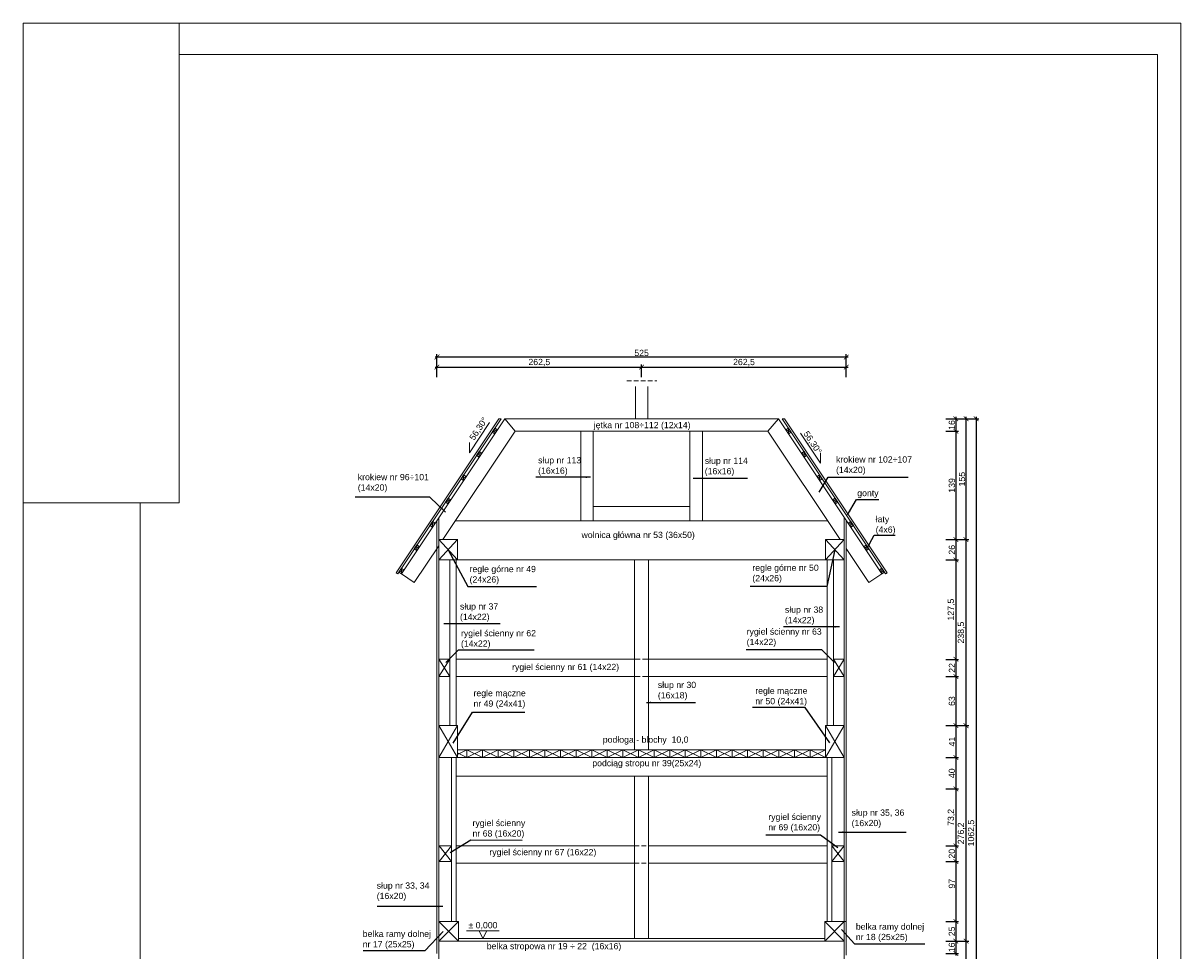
# Model space of a CAD drawing. Header units: millimetres. Extents: x -80660 to 263001, y 590205 to 619905.
# Tile 32 of 64: x 49878 to 64728, y 608011 to 619905. Entities that reach past the tile are written whole.
import ezdxf

# ---------------------------------------------------------------- set-up
doc = ezdxf.new("R2010")
doc.units = ezdxf.units.MM
doc.linetypes.add('DASHEDX2', pattern=[1.5, 1, -0.5])
doc.layers.add('l.c.9', color=3, linetype='Continuous', lineweight=9)
doc.layers.add('l.k.k. 5', color=4, linetype='DASHEDX2', lineweight=5)
doc.styles.add('styl1', font='arial.ttf')
doc.dimstyles.new('stefan', dxfattribs={"dimtxt": 80, "dimasz": 60, "dimexe": 35, "dimexo": 0, "dimgap": 10, "dimtad": 1, "dimdec": 1, "dimlfac": 0.1, "dimtxsty": 'styl1', "dimblk": 'ARCHTICK', "dimcen": 2.5, "dimdle": 25, "dimadec": 0, "dimazin": 0, "dimtfac": 1, "dimtdec": 1, "dimtmove": 0, "dimatfit": 3, "dimfxl": 1, "dimarcsym": 0})

# ---------------------------------------------------------------- blocks, each defined once
blk = doc.blocks.new('_ArchTick')
at = {"color": 0, "const_width": 0.15}
blk.add_lwpolyline([(-0.5, -0.5), (0.5, 0.5)], dxfattribs=at)
blk = doc.blocks.new('*D771')
at = {"layer": 'Defpoints', "color": 0}
for p in [(61712, 614833), (61712, 614673), (61842, 614673)]:
    blk.add_point(p, dxfattribs=at)
at = {"layer": 'l.c.9', "color": 0, "lineweight": -2}
for p, q in [((61712, 614833), (61877, 614833)), ((61842, 614858), (61842, 614648)), ((61712, 614673), (61877, 614673))]:
    blk.add_line(p, q, dxfattribs=at)
at = {"layer": 'l.c.9', "color": 0, "lineweight": -2, "xscale": 60, "yscale": 60, "zscale": 60}
for p, rotation in [((61842, 614833), 90), ((61842, 614673), 270)]:
    blk.add_blockref('_ArchTick', p, dxfattribs=dict(at, rotation=rotation))
at = {"layer": 'l.c.9', "color": 0, "insert": (61791, 614753), "char_height": 80, "attachment_point": 5, "rotation": 90, "style": 'styl1'}
blk.add_mtext('16', dxfattribs=at)
blk = doc.blocks.new('*D772')
at = {"layer": 'Defpoints', "color": 0}
for p in [(61712, 614673), (61712, 613283), (61842, 613283)]:
    blk.add_point(p, dxfattribs=at)
at = {"layer": 'l.c.9', "color": 0, "lineweight": -2}
for p, q in [((61712, 614673), (61877, 614673)), ((61842, 614698), (61842, 613258)), ((61712, 613283), (61877, 613283))]:
    blk.add_line(p, q, dxfattribs=at)
at = {"layer": 'l.c.9', "color": 0, "lineweight": -2, "xscale": 60, "yscale": 60, "zscale": 60}
for p, rotation in [((61842, 614673), 90), ((61842, 613283), 270)]:
    blk.add_blockref('_ArchTick', p, dxfattribs=dict(at, rotation=rotation))
at = {"layer": 'l.c.9', "color": 0, "insert": (61791, 613978), "char_height": 80, "attachment_point": 5, "rotation": 90, "style": 'styl1'}
blk.add_mtext('139', dxfattribs=at)
blk = doc.blocks.new('*D773')
at = {"layer": 'Defpoints', "color": 0}
for p in [(61712, 613283), (61712, 613023), (61842, 613023)]:
    blk.add_point(p, dxfattribs=at)
at = {"layer": 'l.c.9', "color": 0, "lineweight": -2}
for p, q in [((61842, 613308), (61842, 612998)), ((61712, 613283), (61877, 613283)), ((61712, 613023), (61877, 613023))]:
    blk.add_line(p, q, dxfattribs=at)
at = {"layer": 'l.c.9', "color": 0, "lineweight": -2, "xscale": 60, "yscale": 60, "zscale": 60}
for p, rotation in [((61842, 613283), 90), ((61842, 613023), 270)]:
    blk.add_blockref('_ArchTick', p, dxfattribs=dict(at, rotation=rotation))
at = {"layer": 'l.c.9', "color": 0, "insert": (61791, 613153), "char_height": 80, "attachment_point": 5, "rotation": 90, "style": 'styl1'}
blk.add_mtext('26', dxfattribs=at)
blk = doc.blocks.new('*D774')
at = {"layer": 'Defpoints', "color": 0}
for p in [(61712, 613023), (61712, 611748), (61842, 611748)]:
    blk.add_point(p, dxfattribs=at)
at = {"layer": 'l.c.9', "color": 0, "lineweight": -2}
for p, q in [((61712, 613023), (61877, 613023)), ((61842, 613048), (61842, 611723)), ((61712, 611748), (61877, 611748))]:
    blk.add_line(p, q, dxfattribs=at)
at = {"layer": 'l.c.9', "color": 0, "lineweight": -2, "xscale": 60, "yscale": 60, "zscale": 60}
for p, rotation in [((61842, 613023), 90), ((61842, 611748), 270)]:
    blk.add_blockref('_ArchTick', p, dxfattribs=dict(at, rotation=rotation))
at = {"layer": 'l.c.9', "color": 0, "insert": (61784, 612386), "char_height": 80, "attachment_point": 5, "rotation": 90, "style": 'styl1'}
blk.add_mtext('127,5', dxfattribs=at)
blk = doc.blocks.new('*D775')
at = {"layer": 'Defpoints', "color": 0}
for p in [(61712, 611748), (61712, 611528), (61842, 611528)]:
    blk.add_point(p, dxfattribs=at)
at = {"layer": 'l.c.9', "color": 0, "lineweight": -2}
for p, q in [((61712, 611748), (61877, 611748)), ((61842, 611773), (61842, 611503)), ((61712, 611528), (61877, 611528))]:
    blk.add_line(p, q, dxfattribs=at)
at = {"layer": 'l.c.9', "color": 0, "lineweight": -2, "xscale": 60, "yscale": 60, "zscale": 60}
for p, rotation in [((61842, 611748), 90), ((61842, 611528), 270)]:
    blk.add_blockref('_ArchTick', p, dxfattribs=dict(at, rotation=rotation))
at = {"layer": 'l.c.9', "color": 0, "insert": (61792, 611638), "char_height": 80, "attachment_point": 5, "rotation": 90, "style": 'styl1'}
blk.add_mtext('22', dxfattribs=at)
blk = doc.blocks.new('*D776')
at = {"layer": 'Defpoints', "color": 0}
for p in [(61712, 611528), (61712, 610898), (61842, 610898)]:
    blk.add_point(p, dxfattribs=at)
at = {"layer": 'l.c.9', "color": 0, "lineweight": -2}
for p, q in [((61712, 611528), (61877, 611528)), ((61842, 611553), (61842, 610873)), ((61712, 610898), (61877, 610898))]:
    blk.add_line(p, q, dxfattribs=at)
at = {"layer": 'l.c.9', "color": 0, "lineweight": -2, "xscale": 60, "yscale": 60, "zscale": 60}
for p, rotation in [((61842, 611528), 90), ((61842, 610898), 270)]:
    blk.add_blockref('_ArchTick', p, dxfattribs=dict(at, rotation=rotation))
at = {"layer": 'l.c.9', "color": 0, "insert": (61791, 611213), "char_height": 80, "attachment_point": 5, "rotation": 90, "style": 'styl1'}
blk.add_mtext('63', dxfattribs=at)
blk = doc.blocks.new('*D777')
at = {"layer": 'Defpoints', "color": 0}
for p in [(61712, 610898), (61712, 610488), (61842, 610488)]:
    blk.add_point(p, dxfattribs=at)
at = {"layer": 'l.c.9', "color": 0, "lineweight": -2}
for p, q in [((61712, 610898), (61877, 610898)), ((61842, 610923), (61842, 610463)), ((61712, 610488), (61877, 610488))]:
    blk.add_line(p, q, dxfattribs=at)
at = {"layer": 'l.c.9', "color": 0, "lineweight": -2, "xscale": 60, "yscale": 60, "zscale": 60}
for p, rotation in [((61842, 610898), 90), ((61842, 610488), 270)]:
    blk.add_blockref('_ArchTick', p, dxfattribs=dict(at, rotation=rotation))
at = {"layer": 'l.c.9', "color": 0, "insert": (61792, 610693), "char_height": 80, "attachment_point": 5, "rotation": 90, "style": 'styl1'}
blk.add_mtext('41', dxfattribs=at)
blk = doc.blocks.new('*D778')
at = {"layer": 'Defpoints', "color": 0}
for p in [(61712, 610488), (61712, 610088), (61842, 610088)]:
    blk.add_point(p, dxfattribs=at)
at = {"layer": 'l.c.9', "color": 0, "lineweight": -2}
for p, q in [((61712, 610488), (61877, 610488)), ((61842, 610513), (61842, 610063)), ((61712, 610088), (61877, 610088))]:
    blk.add_line(p, q, dxfattribs=at)
at = {"layer": 'l.c.9', "color": 0, "lineweight": -2, "xscale": 60, "yscale": 60, "zscale": 60}
for p, rotation in [((61842, 610488), 90), ((61842, 610088), 270)]:
    blk.add_blockref('_ArchTick', p, dxfattribs=dict(at, rotation=rotation))
at = {"layer": 'l.c.9', "color": 0, "insert": (61791, 610288), "char_height": 80, "attachment_point": 5, "rotation": 90, "style": 'styl1'}
blk.add_mtext('40', dxfattribs=at)
blk = doc.blocks.new('*D779')
at = {"layer": 'Defpoints', "color": 0}
for p in [(61712, 610088), (61712, 609356), (61842, 609356)]:
    blk.add_point(p, dxfattribs=at)
at = {"layer": 'l.c.9', "color": 0, "lineweight": -2}
for p, q in [((61712, 610088), (61877, 610088)), ((61842, 610113), (61842, 609331)), ((61712, 609356), (61877, 609356))]:
    blk.add_line(p, q, dxfattribs=at)
at = {"layer": 'l.c.9', "color": 0, "lineweight": -2, "xscale": 60, "yscale": 60, "zscale": 60}
for p, rotation in [((61842, 610088), 90), ((61842, 609356), 270)]:
    blk.add_blockref('_ArchTick', p, dxfattribs=dict(at, rotation=rotation))
at = {"layer": 'l.c.9', "color": 0, "insert": (61784, 609722), "char_height": 80, "attachment_point": 5, "rotation": 90, "style": 'styl1'}
blk.add_mtext('73,2', dxfattribs=at)
blk = doc.blocks.new('*D780')
at = {"layer": 'Defpoints', "color": 0}
for p in [(61712, 609356), (61712, 609156), (61842, 609156)]:
    blk.add_point(p, dxfattribs=at)
at = {"layer": 'l.c.9', "color": 0, "lineweight": -2}
for p, q in [((61712, 609356), (61877, 609356)), ((61842, 609381), (61842, 609131)), ((61712, 609156), (61877, 609156))]:
    blk.add_line(p, q, dxfattribs=at)
at = {"layer": 'l.c.9', "color": 0, "lineweight": -2, "xscale": 60, "yscale": 60, "zscale": 60}
for p, rotation in [((61842, 609356), 90), ((61842, 609156), 270)]:
    blk.add_blockref('_ArchTick', p, dxfattribs=dict(at, rotation=rotation))
at = {"layer": 'l.c.9', "color": 0, "insert": (61791, 609256), "char_height": 80, "attachment_point": 5, "rotation": 90, "style": 'styl1'}
blk.add_mtext('20', dxfattribs=at)
blk = doc.blocks.new('*D781')
at = {"layer": 'Defpoints', "color": 0}
for p in [(61712, 609356), (61712, 608386), (61842, 608386)]:
    blk.add_point(p, dxfattribs=at)
at = {"layer": 'l.c.9', "color": 0, "lineweight": -2}
for p, q in [((61712, 609356), (61877, 609356)), ((61842, 609381), (61842, 608361)), ((61712, 608386), (61877, 608386))]:
    blk.add_line(p, q, dxfattribs=at)
at = {"layer": 'l.c.9', "color": 0, "lineweight": -2, "xscale": 60, "yscale": 60, "zscale": 60}
for p, rotation in [((61842, 609356), 90), ((61842, 608386), 270)]:
    blk.add_blockref('_ArchTick', p, dxfattribs=dict(at, rotation=rotation))
at = {"layer": 'l.c.9', "color": 0, "insert": (61791, 608871), "char_height": 80, "attachment_point": 5, "rotation": 90, "style": 'styl1'}
blk.add_mtext('97', dxfattribs=at)
blk = doc.blocks.new('*D782')
at = {"layer": 'Defpoints', "color": 0}
for p in [(61712, 608386), (61712, 608136), (61842, 608136)]:
    blk.add_point(p, dxfattribs=at)
at = {"layer": 'l.c.9', "color": 0, "lineweight": -2}
for p, q in [((61842, 608411), (61842, 608111)), ((61712, 608386), (61877, 608386)), ((61712, 608136), (61877, 608136))]:
    blk.add_line(p, q, dxfattribs=at)
at = {"layer": 'l.c.9', "color": 0, "lineweight": -2, "xscale": 60, "yscale": 60, "zscale": 60}
for p, rotation in [((61842, 608386), 90), ((61842, 608136), 270)]:
    blk.add_blockref('_ArchTick', p, dxfattribs=dict(at, rotation=rotation))
at = {"layer": 'l.c.9', "color": 0, "insert": (61791, 608261), "char_height": 80, "attachment_point": 5, "rotation": 90, "style": 'styl1'}
blk.add_mtext('25', dxfattribs=at)
blk = doc.blocks.new('*D783')
at = {"layer": 'Defpoints', "color": 0}
for p in [(61712, 608136), (61712, 607976), (61842, 607976)]:
    blk.add_point(p, dxfattribs=at)
at = {"layer": 'l.c.9', "color": 0, "lineweight": -2}
for p, q in [((61712, 608136), (61877, 608136)), ((61842, 608161), (61842, 607951)), ((61712, 607976), (61877, 607976))]:
    blk.add_line(p, q, dxfattribs=at)
at = {"layer": 'l.c.9', "color": 0, "lineweight": -2, "xscale": 60, "yscale": 60, "zscale": 60}
for p, rotation in [((61842, 608136), 90), ((61842, 607976), 270)]:
    blk.add_blockref('_ArchTick', p, dxfattribs=dict(at, rotation=rotation))
at = {"layer": 'l.c.9', "color": 0, "insert": (61791, 608056), "char_height": 80, "attachment_point": 5, "rotation": 90, "style": 'styl1'}
blk.add_mtext('16', dxfattribs=at)
blk = doc.blocks.new('*D793')
at = {"layer": 'Defpoints', "color": 0}
for p in [(61842, 608136), (61972, 608136), (61842, 604208)]:
    blk.add_point(p, dxfattribs=at)
at = {"layer": 'l.c.9', "color": 0, "lineweight": -2}
for p, q in [((61842, 608136), (62007, 608136)), ((61972, 604183), (61972, 608161)), ((61842, 604208), (62007, 604208))]:
    blk.add_line(p, q, dxfattribs=at)
at = {"layer": 'l.c.9', "color": 0, "lineweight": -2, "xscale": 60, "yscale": 60, "zscale": 60}
for p, rotation in [((61972, 608136), 90), ((61972, 604208), 270)]:
    blk.add_blockref('_ArchTick', p, dxfattribs=dict(at, rotation=rotation))
at = {"layer": 'l.c.9', "color": 0, "insert": (61914, 606172), "char_height": 80, "attachment_point": 5, "rotation": 90, "style": 'styl1'}
blk.add_mtext('392,8', dxfattribs=at)
blk = doc.blocks.new('*D794')
at = {"layer": 'Defpoints', "color": 0}
for p in [(61842, 610898), (61972, 610898), (61842, 608136)]:
    blk.add_point(p, dxfattribs=at)
at = {"layer": 'l.c.9', "color": 0, "lineweight": -2}
for p, q in [((61842, 610898), (62007, 610898)), ((61972, 608111), (61972, 610923)), ((61842, 608136), (62007, 608136))]:
    blk.add_line(p, q, dxfattribs=at)
at = {"layer": 'l.c.9', "color": 0, "lineweight": -2, "xscale": 60, "yscale": 60, "zscale": 60}
for p, rotation in [((61972, 610898), 90), ((61972, 608136), 270)]:
    blk.add_blockref('_ArchTick', p, dxfattribs=dict(at, rotation=rotation))
at = {"layer": 'l.c.9', "color": 0, "insert": (61914, 609517), "char_height": 80, "attachment_point": 5, "rotation": 90, "style": 'styl1'}
blk.add_mtext('276,2', dxfattribs=at)
blk = doc.blocks.new('*D795')
at = {"layer": 'Defpoints', "color": 0}
for p in [(61842, 613283), (61972, 613283), (61842, 610898)]:
    blk.add_point(p, dxfattribs=at)
at = {"layer": 'l.c.9', "color": 0, "lineweight": -2}
for p, q in [((61972, 610873), (61972, 613308)), ((61842, 613283), (62007, 613283)), ((61842, 610898), (62007, 610898))]:
    blk.add_line(p, q, dxfattribs=at)
at = {"layer": 'l.c.9', "color": 0, "lineweight": -2, "xscale": 60, "yscale": 60, "zscale": 60}
for p, rotation in [((61972, 613283), 90), ((61972, 610898), 270)]:
    blk.add_blockref('_ArchTick', p, dxfattribs=dict(at, rotation=rotation))
at = {"layer": 'l.c.9', "color": 0, "insert": (61914, 612091), "char_height": 80, "attachment_point": 5, "rotation": 90, "style": 'styl1'}
blk.add_mtext('238,5', dxfattribs=at)
blk = doc.blocks.new('*D796')
at = {"layer": 'Defpoints', "color": 0}
for p in [(61842, 614833), (61972, 614833), (61842, 613283)]:
    blk.add_point(p, dxfattribs=at)
at = {"layer": 'l.c.9', "color": 0, "lineweight": -2}
for p, q in [((61842, 614833), (62007, 614833)), ((61972, 613258), (61972, 614858)), ((61842, 613283), (62007, 613283))]:
    blk.add_line(p, q, dxfattribs=at)
at = {"layer": 'l.c.9', "color": 0, "lineweight": -2, "xscale": 60, "yscale": 60, "zscale": 60}
for p, rotation in [((61972, 614833), 90), ((61972, 613283), 270)]:
    blk.add_blockref('_ArchTick', p, dxfattribs=dict(at, rotation=rotation))
at = {"layer": 'l.c.9', "color": 0, "insert": (61921, 614058), "char_height": 80, "attachment_point": 5, "rotation": 90, "style": 'styl1'}
blk.add_mtext('155', dxfattribs=at)
blk = doc.blocks.new('*D797')
at = {"layer": 'Defpoints', "color": 0}
for p in [(61972, 614833), (61972, 604208), (62102, 604208)]:
    blk.add_point(p, dxfattribs=at)
at = {"layer": 'l.c.9', "color": 0, "lineweight": -2}
for p, q in [((61972, 614833), (62137, 614833)), ((62102, 614858), (62102, 604183)), ((61972, 604208), (62137, 604208))]:
    blk.add_line(p, q, dxfattribs=at)
at = {"layer": 'l.c.9', "color": 0, "lineweight": -2, "xscale": 60, "yscale": 60, "zscale": 60}
for p, rotation in [((62102, 614833), 90), ((62102, 604208), 270)]:
    blk.add_blockref('_ArchTick', p, dxfattribs=dict(at, rotation=rotation))
at = {"layer": 'l.c.9', "color": 0, "insert": (62044, 609521), "char_height": 80, "attachment_point": 5, "rotation": 90, "style": 'styl1'}
blk.add_mtext('1062,5', dxfattribs=at)
blk = doc.blocks.new('*D800')
at = {"layer": 'Defpoints', "color": 0}
for p in [(57811, 615495), (55186, 615365), (57811, 615365)]:
    blk.add_point(p, dxfattribs=at)
at = {"layer": 'l.c.9', "color": 0, "lineweight": -2}
for p, q in [((55161, 615495), (57836, 615495)), ((55186, 615365), (55186, 615530)), ((57811, 615365), (57811, 615530))]:
    blk.add_line(p, q, dxfattribs=at)
at = {"layer": 'l.c.9', "color": 0, "lineweight": -2, "xscale": 60, "yscale": 60, "zscale": 60, "rotation": 180}
blk.add_blockref('_ArchTick', (55186, 615495), dxfattribs=at)
at = {"layer": 'l.c.9', "color": 0, "lineweight": -2, "xscale": 60, "yscale": 60, "zscale": 60}
blk.add_blockref('_ArchTick', (57811, 615495), dxfattribs=at)
at = {"layer": 'l.c.9', "color": 0, "insert": (56499, 615553), "char_height": 80, "attachment_point": 5, "style": 'styl1'}
blk.add_mtext('262,5', dxfattribs=at)
blk = doc.blocks.new('*D799')
at = {"layer": 'Defpoints', "color": 0}
for p in [(60436, 615625), (55186, 615495), (60436, 615495)]:
    blk.add_point(p, dxfattribs=at)
at = {"layer": 'l.c.9', "color": 0, "lineweight": -2}
for p, q in [((55161, 615625), (60461, 615625)), ((55186, 615495), (55186, 615660)), ((60436, 615495), (60436, 615660))]:
    blk.add_line(p, q, dxfattribs=at)
at = {"layer": 'l.c.9', "color": 0, "lineweight": -2, "xscale": 60, "yscale": 60, "zscale": 60, "rotation": 180}
blk.add_blockref('_ArchTick', (55186, 615625), dxfattribs=at)
at = {"layer": 'l.c.9', "color": 0, "lineweight": -2, "xscale": 60, "yscale": 60, "zscale": 60}
blk.add_blockref('_ArchTick', (60436, 615625), dxfattribs=at)
at = {"layer": 'l.c.9', "color": 0, "insert": (57811, 615676), "char_height": 80, "attachment_point": 5, "style": 'styl1'}
blk.add_mtext('525', dxfattribs=at)
blk = doc.blocks.new('*D798')
at = {"layer": 'Defpoints', "color": 0}
for p in [(60436, 615495), (57811, 615365), (60436, 615365)]:
    blk.add_point(p, dxfattribs=at)
at = {"layer": 'l.c.9', "color": 0, "lineweight": -2}
for p, q in [((57786, 615495), (60461, 615495)), ((57811, 615365), (57811, 615530)), ((60436, 615365), (60436, 615530))]:
    blk.add_line(p, q, dxfattribs=at)
at = {"layer": 'l.c.9', "color": 0, "lineweight": -2, "xscale": 60, "yscale": 60, "zscale": 60, "rotation": 180}
blk.add_blockref('_ArchTick', (57811, 615495), dxfattribs=at)
at = {"layer": 'l.c.9', "color": 0, "lineweight": -2, "xscale": 60, "yscale": 60, "zscale": 60}
blk.add_blockref('_ArchTick', (60436, 615495), dxfattribs=at)
at = {"layer": 'l.c.9', "color": 0, "insert": (59124, 615553), "char_height": 80, "attachment_point": 5, "style": 'styl1'}
blk.add_mtext('262,5', dxfattribs=at)

msp = doc.modelspace()

# ---------------------------------------------------------------- linework, layer by layer
at = {"layer": 'l.c.9', "color": 0}
for p, q in [((49877.87, 619904.52), (49877.87, 598904.52)), ((64727.87, 619904.52), (49877.87, 619904.52)), ((51877.87, 619904.52), (51877.87, 613754.52)), ((64727.87, 619904.52), (64727.87, 598904.52)), ((64427.87, 619504.52), (51877.87, 619504.52)), ((64427.87, 619504.52), (64427.87, 599204.52)), ((57731.09, 614833.35), (57731.09, 615247.04)), ((57891.09, 614833.35), (57891.09, 615247.04)), ((54661.09, 612858.35), (55978.26, 614833.35)), ((54681.89, 612844.47), (56008.31, 614833.35)), ((54729.04, 612843.08), (56056.38, 614833.35)), ((56008.31, 614833.35), (55978.26, 614833.35)), ((56056.38, 614833.35), (59565.8, 614833.35)), ((59565.8, 614833.35), (56056.38, 614833.35)), ((56056.38, 614833.35), (56190.08, 614673.35)), ((59432.11, 614673.35), (59565.8, 614833.35)), ((60893.15, 612843.08), (59565.8, 614833.35)), ((60940.3, 612844.47), (59613.88, 614833.35)), ((59613.88, 614833.35), (59643.93, 614833.35)), ((60961.09, 612858.35), (59643.93, 614833.35)), ((55263.06, 613283.35), (56190.08, 614673.35)), ((55602.97, 614396.79), (55860.62, 614783.12)), ((55894.23, 614662.29), (55927.52, 614712.21)), ((55960.8, 614690.02), (55894.23, 614662.29)), ((55894.23, 614662.29), (55927.51, 614640.1)), ((55927.51, 614640.1), (55927.52, 614712.21)), ((55927.52, 614712.21), (55960.8, 614690.02)), ((56190.08, 614673.35), (59432.11, 614673.35)), ((57031.09, 613533.35), (57031.09, 614673.35)), ((57191.09, 613533.35), (57191.09, 614673.35)), ((58431.09, 613533.35), (58431.09, 614673.35)), ((58591.09, 613533.35), (58591.09, 614673.35)), ((60359.13, 613283.35), (59432.11, 614673.35)), ((59694.67, 614712.21), (59661.39, 614690.02)), ((59727.96, 614662.29), (59661.39, 614690.02)), ((59694.67, 614712.21), (59694.68, 614640.1)), ((59727.96, 614662.29), (59694.67, 614712.21)), ((59727.96, 614662.29), (59694.68, 614640.1)), ((60107.34, 614262.76), (59849.69, 614649.09)), ((55602.97, 614529.01), (55602.97, 614396.79)), ((55694.48, 614362.79), (55727.77, 614412.71)), ((55761.05, 614390.51), (55694.48, 614362.79)), ((55694.48, 614362.79), (55727.76, 614340.6)), ((55727.76, 614340.6), (55727.77, 614412.71)), ((55727.77, 614412.71), (55761.05, 614390.51)), ((59894.41, 614412.71), (59861.14, 614390.51)), ((59927.7, 614362.79), (59861.14, 614390.51)), ((59894.41, 614412.71), (59894.43, 614340.6)), ((59927.7, 614362.79), (59894.41, 614412.71)), ((59927.7, 614362.79), (59894.43, 614340.6)), ((60107.34, 614394.99), (60107.34, 614262.76)), ((55494.74, 614063.29), (55528.03, 614113.2)), ((55561.31, 614091.01), (55494.74, 614063.29)), ((55494.74, 614063.29), (55528.02, 614041.09)), ((55528.02, 614041.09), (55528.03, 614113.2)), ((55528.03, 614113.2), (55561.31, 614091.01)), ((60094.16, 614113.2), (60060.88, 614091.01)), ((60127.45, 614063.29), (60060.88, 614091.01)), ((60094.16, 614113.2), (60094.17, 614041.09)), ((60127.45, 614063.29), (60094.16, 614113.2)), ((60127.45, 614063.29), (60094.17, 614041.09)), ((49877.87, 613754.52), (51877.87, 613754.52)), ((51377.87, 613754.52), (51377.87, 598904.52)), ((55295, 613763.78), (55328.29, 613813.7)), ((55361.56, 613791.51), (55295, 613763.78)), ((55295, 613763.78), (55328.27, 613741.59)), ((55328.27, 613741.59), (55328.29, 613813.7)), ((55328.29, 613813.7), (55361.56, 613791.51)), ((60293.9, 613813.7), (60260.62, 613791.51)), ((60327.19, 613763.78), (60260.62, 613791.51)), ((60293.9, 613813.7), (60293.91, 613741.59)), ((60327.19, 613763.78), (60293.9, 613813.7)), ((60327.19, 613763.78), (60293.91, 613741.59)), ((57191.09, 613708.35), (58431.09, 613708.35)), ((55095.25, 613464.28), (55128.54, 613514.2)), ((55161.82, 613492), (55095.25, 613464.28)), ((55095.25, 613464.28), (55128.53, 613442.09)), ((55128.53, 613442.09), (55128.54, 613514.2)), ((55128.54, 613514.2), (55161.82, 613492)), ((55186.09, 607976.35), (55186.09, 613528.4)), ((55211.09, 613205.42), (55211.09, 613565.89)), ((55423.12, 613523.35), (60199.07, 613523.35)), ((60411.09, 607376.35), (60411.09, 613565.89)), ((60436.09, 613528.4), (60436.09, 610687.76)), ((60493.65, 613514.2), (60460.37, 613492)), ((60526.94, 613464.28), (60460.37, 613492)), ((60493.65, 613514.2), (60493.66, 613442.09)), ((60526.94, 613464.28), (60493.65, 613514.2)), ((60526.94, 613464.28), (60493.66, 613442.09)), ((54895.43, 612732.11), (55211.09, 613205.42)), ((54895.51, 613164.78), (54928.8, 613214.69)), ((54962.08, 613192.5), (54895.51, 613164.78)), ((54895.51, 613164.78), (54928.79, 613142.58)), ((54928.79, 613142.58), (54928.8, 613214.69)), ((54928.8, 613214.69), (54962.08, 613192.5)), ((54928.8, 613214.69), (54962.08, 613192.5)), ((55451.09, 613283.35), (55211.09, 613023.35)), ((55211.09, 613283.35), (55451.09, 613023.35)), ((55211.09, 607376.35), (55211.09, 613283.35)), ((55211.09, 613283.35), (55451.83, 613283.35)), ((55451.09, 613023.35), (55451.09, 613283.35)), ((60411.09, 613283.35), (60170.35, 613283.35)), ((60411.09, 613283.35), (60171.09, 613023.35)), ((60171.09, 613283.35), (60411.09, 613023.35)), ((60171.09, 613023.35), (60171.09, 613283.35)), ((60726.76, 612732.11), (60436.09, 613167.94)), ((60693.39, 613214.69), (60660.11, 613192.5)), ((60693.39, 613214.69), (60660.11, 613192.5)), ((60726.68, 613164.78), (60660.11, 613192.5)), ((60726.68, 613164.78), (60693.39, 613214.69)), ((60693.39, 613214.69), (60693.4, 613142.58)), ((60726.68, 613164.78), (60693.4, 613142.58)), ((55211.09, 613023.35), (55451.09, 613023.35)), ((55351.09, 613023.35), (55351.09, 610898.35)), ((55431.03, 610898.35), (55431.03, 613023.35)), ((55451.09, 613023.35), (60171.09, 613023.35)), ((57721.09, 610588.35), (57721.09, 613023.35)), ((57901.09, 610588.35), (57901.09, 613023.35)), ((60411.09, 613023.35), (60171.09, 613023.35)), ((60191.16, 610898.35), (60191.16, 613023.35)), ((60271.09, 610898.35), (60271.09, 613023.35)), ((60436.09, 607957.25), (60436.09, 613106.23)), ((54695.76, 612865.27), (54729.05, 612915.19)), ((54762.33, 612893), (54695.76, 612865.27)), ((54695.76, 612865.27), (54729.04, 612843.08)), ((54729.04, 612843.08), (54729.05, 612915.19)), ((54729.05, 612915.19), (54762.33, 612893)), ((60893.13, 612915.19), (60859.86, 612893)), ((60926.42, 612865.27), (60859.86, 612893)), ((60893.13, 612915.19), (60893.15, 612843.08)), ((60926.42, 612865.27), (60893.13, 612915.19)), ((60926.42, 612865.27), (60893.15, 612843.08)), ((54661.09, 612858.35), (54681.89, 612844.47)), ((54729.04, 612843.08), (54895.43, 612732.11)), ((60893.15, 612843.08), (60726.76, 612732.11)), ((60961.09, 612858.35), (60940.3, 612844.47)), ((55351.09, 611748.35), (55211.09, 611528.35)), ((55211.09, 611748.35), (55351.09, 611528.35)), ((55351.09, 611748.35), (55211.09, 611748.35)), ((55431.03, 611748.35), (57733.59, 611748.35)), ((57888.59, 611748.35), (60191.16, 611748.35)), ((60411.09, 611748.35), (60271.09, 611528.35)), ((60271.09, 611748.35), (60411.09, 611528.35)), ((60271.09, 611748.35), (60411.09, 611748.35)), ((55351.09, 611528.35), (55211.09, 611528.35)), ((55431.03, 611528.35), (57733.59, 611528.35)), ((57888.59, 611528.35), (60191.16, 611528.35)), ((60271.09, 611528.35), (60411.09, 611528.35)), ((55211.09, 610825.35), (55211.09, 611235.35)), ((55211.09, 610898.35), (55451.09, 610898.35)), ((55451.09, 610898.35), (55211.09, 610488.35)), ((55211.09, 610898.35), (55451.09, 610488.35)), ((55451.09, 610488.35), (55451.09, 610898.35)), ((60171.09, 610898.35), (60411.09, 610488.35)), ((60171.09, 610898.35), (60411.09, 610898.35)), ((60411.09, 610898.35), (60171.09, 610488.35)), ((60171.09, 610488.35), (60171.09, 610898.35)), ((60411.09, 610488.35), (60411.09, 610898.35)), ((55211.09, 610488.35), (55451.09, 610488.35)), ((55371.09, 608386.35), (55371.09, 610488.35)), ((55431.03, 608386.35), (55431.03, 610488.35)), ((55451.09, 610588.35), (60171.09, 610588.35)), ((55451.09, 610528.35), (55571.09, 610588.35)), ((55451.09, 610548.35), (55571.09, 610488.35)), ((55451.09, 610488.35), (60171.09, 610488.35)), ((55451.09, 610488.35), (60251.09, 610488.35)), ((55514.2, 610488.35), (58743.55, 610488.35)), ((55571.09, 610588.35), (55771.09, 610488.35)), ((55571.09, 610488.35), (55771.09, 610588.35)), ((55571.09, 610488.35), (55571.09, 610588.35)), ((55771.09, 610488.35), (55971.09, 610588.35)), ((55771.09, 610588.35), (55971.09, 610488.35)), ((55771.09, 610488.35), (55771.09, 610588.35)), ((55971.09, 610588.35), (56171.09, 610488.35)), ((55971.09, 610488.35), (56171.09, 610588.35)), ((55971.09, 610488.35), (55971.09, 610588.35)), ((56171.09, 610588.35), (56371.09, 610488.35)), ((56171.09, 610488.35), (56371.09, 610588.35)), ((56171.09, 610488.35), (56171.09, 610588.35)), ((56371.09, 610488.35), (56571.09, 610588.35)), ((56371.09, 610588.35), (56571.09, 610488.35)), ((56371.09, 610488.35), (56371.09, 610588.35)), ((56571.09, 610588.35), (56771.09, 610488.35)), ((56571.09, 610488.35), (56771.09, 610588.35)), ((56571.09, 610488.35), (56571.09, 610588.35)), ((56771.09, 610488.35), (56971.09, 610588.35)), ((56771.09, 610588.35), (56971.09, 610488.35)), ((56771.09, 610488.35), (56771.09, 610588.35)), ((56971.09, 610488.35), (57171.09, 610588.35)), ((56971.09, 610588.35), (57171.09, 610488.35)), ((56971.09, 610488.35), (56971.09, 610588.35)), ((57171.09, 610488.35), (57171.09, 610588.35)), ((57171.09, 610588.35), (57371.09, 610488.35)), ((57171.09, 610488.35), (57371.09, 610588.35)), ((57371.09, 610488.35), (57371.09, 610588.35)), ((57371.09, 610488.35), (57571.09, 610588.35)), ((57371.09, 610588.35), (57571.09, 610488.35)), ((57571.09, 610488.35), (57571.09, 610588.35)), ((57571.09, 610588.35), (57771.09, 610488.35)), ((57571.09, 610488.35), (57771.09, 610588.35)), ((57771.09, 610488.35), (57971.09, 610588.35)), ((57771.09, 610588.35), (57971.09, 610488.35)), ((57771.09, 610488.35), (57771.09, 610588.35)), ((57971.09, 610488.35), (57971.09, 610588.35)), ((57971.09, 610588.35), (58171.09, 610488.35)), ((57971.09, 610488.35), (58171.09, 610588.35)), ((58171.09, 610488.35), (58171.09, 610588.35)), ((58171.09, 610488.35), (58371.09, 610588.35)), ((58171.09, 610588.35), (58371.09, 610488.35)), ((58371.09, 610488.35), (58371.09, 610588.35)), ((58371.09, 610588.35), (58571.09, 610488.35)), ((58371.09, 610488.35), (58571.09, 610588.35)), ((58571.09, 610588.35), (58771.09, 610488.35)), ((58571.09, 610488.35), (58771.09, 610588.35)), ((58571.09, 610488.35), (58571.09, 610588.35)), ((58771.09, 610488.35), (58971.09, 610588.35)), ((58771.09, 610588.35), (58971.09, 610488.35)), ((58771.09, 610488.35), (58771.09, 610588.35)), ((58971.09, 610588.35), (59171.09, 610488.35)), ((58971.09, 610488.35), (59171.09, 610588.35)), ((58971.09, 610488.35), (58971.09, 610588.35)), ((59171.09, 610488.35), (59371.09, 610588.35)), ((59171.09, 610588.35), (59371.09, 610488.35)), ((59171.09, 610488.35), (59171.09, 610588.35)), ((59371.09, 610488.35), (59571.09, 610588.35)), ((59371.09, 610588.35), (59571.09, 610488.35)), ((59371.09, 610488.35), (59371.09, 610588.35)), ((59571.09, 610488.35), (59571.09, 610588.35)), ((59571.09, 610588.35), (59771.09, 610488.35)), ((59571.09, 610488.35), (59771.09, 610588.35)), ((59771.09, 610488.35), (59771.09, 610588.35)), ((59771.09, 610488.35), (59971.09, 610588.35)), ((59771.09, 610588.35), (59971.09, 610488.35)), ((59971.09, 610488.35), (59971.09, 610588.35)), ((59971.09, 610588.35), (60171.09, 610488.35)), ((59971.09, 610488.35), (60171.09, 610588.35)), ((60171.09, 610488.35), (60411.09, 610488.35)), ((60191.16, 608386.35), (60191.16, 610488.35)), ((60251.09, 608386.35), (60251.09, 610488.35)), ((55431.03, 610248.35), (60191.16, 610248.35)), ((57721.09, 610248.35), (57721.09, 608168.35)), ((57901.09, 608168.35), (57901.09, 610248.35)), ((55214.2, 609356.35), (55371.09, 609156.35)), ((55371.09, 609356.35), (55214.2, 609156.35)), ((55214.2, 609356.35), (55371.09, 609356.35)), ((55431.03, 609356.35), (57721.09, 609356.35)), ((57901.09, 609356.35), (60191.16, 609356.35)), ((60251.09, 609356.35), (60411.09, 609156.35)), ((60251.09, 609156.35), (60411.09, 609356.35)), ((60251.09, 609356.35), (60411.09, 609356.35)), ((55214.2, 609156.35), (55371.09, 609156.35)), ((60251.09, 609156.35), (60411.09, 609156.35)), ((55431.03, 609136.35), (57721.09, 609136.35)), ((57901.09, 609136.35), (60191.16, 609136.35)), ((55211.09, 608386.35), (55461.09, 608386.35)), ((55211.09, 608386.35), (55461.09, 608136.35)), ((55461.09, 608386.35), (55211.09, 608136.35)), ((55461.09, 608136.35), (55461.09, 608386.35)), ((55563.63, 608268.35), (55985.89, 608268.35)), ((55725.89, 608268.35), (55775.89, 608168.35)), ((55775.89, 608168.35), (55825.89, 608268.35)), ((60161.09, 608386.35), (60436.09, 608386.35)), ((60161.09, 608386.35), (60411.09, 608136.35)), ((60411.09, 608386.35), (60161.09, 608136.35)), ((60161.09, 608386.35), (60161.09, 608136.35)), ((55211.09, 608136.35), (60411.09, 608136.35)), ((55461.09, 608168.35), (60161.09, 608168.35)), ((55873.24, 608168.35), (56079.26, 608168.35))]:
    msp.add_line(p, q, dxfattribs=at)
at = {"layer": 'l.k.k. 5', "color": 0, "ltscale": 60}
for p, q in [((57622.49, 615319.68), (58006.75, 615319.68)), ((57733.59, 611748.35), (57888.59, 611748.35)), ((57733.59, 611528.35), (57888.59, 611528.35)), ((57721.09, 609356.35), (57901.09, 609356.35)), ((57721.09, 609136.35), (57901.09, 609136.35))]:
    msp.add_line(p, q, dxfattribs=at)

# ---------------------------------------------------------------- texts
at = {"layer": 'l.c.9', "color": 0, "char_height": 80, "width": 2924.252, "attachment_point": 1}
for insert, rotation in [((55594.71, 614591.75), 56.3), ((59948.51, 614686.14), 303.7)]:
    msp.add_mtext('{\\fArial|b0|i0|c238|p34;56,30°}', dxfattribs=dict(at, insert=insert, rotation=rotation))
at = {"layer": 'l.c.9', "color": 0, "width": 2924.252, "attachment_point": 1}
for s, insert, char_height in [('{\\fArial|b0|i0|c238|p34;jętka nr 108\\fArial|b0|i0|c238|p32;÷112 \\fArial|b0|i0|c238|p34;(12x14)}', (57197.14, 614792.06), 80), ('{\\fArial|b0|i0|c238|p34;słup nr 113 \\P(16x16)}', (56483.47, 614341.07), 80), ('{\\fArial|b0|i0|c238|p34;słup nr 114\\P(16x16)}', (58621.14, 614334.54), 80), ('{\\fArial|b0|i0|c238|p34;krokiew nr 102÷107\\P(14x20)}', (60305.16, 614351.14), 80), ('{\\fArial|b0|i0|c238|p34;krokiew nr 96\\fArial|b0|i0|c238|p32;÷101\\fMS Shell Dlg|b0|i0|c238|p0; \\P\\fArial|b0|i0|c238|p34;(14x20)}', (54170.48, 614125.07), 80), ('{\\fArial|b0|i0|c238|p34;gonty}', (60577.05, 613920.12), 80), ('{\\fArial|b0|i0|c238|p34;łaty\\P(4x6)}', (60813.05, 613584.92), 80), ('{\\fArial|b0|i0|c238|p34;wolnica główna nr 53 (36x50)}', (57039.99, 613383.79), 80), ('{\\fArial|b0|i0|c238|p34;regle górne nr 49 \\P(24x26)}', (55604.15, 612945.99), 80), ('{\\fArial|b0|i0|c238|p34;regle górne nr 50 \\P(24x26)}', (59231.64, 612962.96), 80), ('{\\fArial|b0|i0|c238|p34; \\Psłup nr 37\\P(14x22)}', (55481.1, 612600.38), 80), ('{\\fArial|b0|i0|c238|p34; \\Psłup nr 38\\P(14x22)}', (59649.29, 612558.53), 80), ('{\\fArial|b0|i0|c238|p34;rygiel ścienny nr 62 \\P(14x22)}', (55493.61, 612123.43), 80), ('{\\fArial|b0|i0|c238|p34;rygiel ścienny nr 63 \\P(14x22)}', (59158.37, 612144.49), 80), ('{\\fArial|b0|i0|c238|p34;rygiel ścienny nr 61 (14x22)}', (56149.65, 611690.43), 80), ('{\\fArial|b0|i0|c238|p34;słup nr 30\\P(16x18)}', (58019.7, 611460.6), 80), ('{\\fArial|b0|i0|c238|p34;regle mączne\\Pnr 50 (24x41)}', (59268.67, 611385.66), 80), ('{\\fArial|b0|i0|c238|p34;regle mączne\\Pnr 49 (24x41)}', (55654.63, 611354.9), 80), ('{\\fArial|b0|i0|c238|p34;podłoga - blochy  10,0}', (57312.84, 610759.25), 80), ('{\\fArial|b0|i0|c238|p34;podciąg stropu nr 39(25x24)}', (57178.24, 610457.9), 80), ('{\\fArial|b0|i0|c238|p34;rygiel ścienny \\Pnr 69 (16x20)}', (59435.97, 609768.42), 80), ('{\\fArial|b0|i0|c238|p34;słup nr 35, 36\\P(16x20)}', (60504.67, 609823.09), 80), ('{\\fArial|b0|i0|c238|p34;rygiel ścienny \\Pnr 68 (16x20)}', (55641.97, 609689.87), 80), ('{\\fArial|b0|i0|c238|p34;rygiel ścienny nr 67 (16x22)}', (55857.79, 609316.84), 80), ('{\\fArial|b0|i0|c238|p34; \\Psłup nr 33, 34\\P(16x20)}', (54412.85, 609021.47), 80), ('{\\fArial|b0|i0|c238|p34;belka ramy dolnej \\Pnr 17 (25x25)}', (54233, 608269.27), 80), ('{\\fArial|b0|i0|c238|p34;± 0,000}', (55590.3, 608379.93), 80), ('{\\fArial|b0|i0|c238|p34;belka ramy dolnej \\Pnr 18 (25x25)}', (60558.78, 608361.95), 80), ('{\\fArial|b0|i0|c238|p34;\\H1.333x;belka stropowa nr 19 \\fArial|b0|i0|c238|p32;÷\\fArial|b0|i0|c238|p34; 22  (16x16)\\fArial|b0|i0|c238|p32;\\P\\H0.7502x; }', (55824.65, 608111.39), 60)]:
    msp.add_mtext(s, dxfattribs=dict(at, insert=insert, char_height=char_height))

# ---------------------------------------------------------------- dimensions: what is measured, and where the dimension line sits
at = {"layer": 'l.c.9', "color": 0}
dim = msp.add_aligned_dim(p1=(55186.09, 615495.08), p2=(60436.09, 615495.08), distance=130, dimstyle='stefan', dxfattribs=at)
dim.commit()
dim.dimension.update_dxf_attribs({"geometry": '*D799', "text_midpoint": (57811.09, 615675.92)})
dim = msp.add_linear_dim(base=(57811.09, 615495.08), p1=(55186.09, 615365.08), p2=(57811.09, 615365.08), dimstyle='stefan', dxfattribs=at)
dim.commit()
dim.dimension.update_dxf_attribs({"geometry": '*D800', "text_midpoint": (56498.59, 615553.15)})
dim = msp.add_linear_dim(base=(60436.09, 615495.08), p1=(57811.09, 615365.08), p2=(60436.09, 615365.08), dimstyle='stefan', override={"dimtmove": 1}, dxfattribs=at)
dim.commit()
dim.dimension.update_dxf_attribs({"geometry": '*D798', "text_midpoint": (59123.59, 615553.15)})
for base, p1, p2, picture, middle in [((61842.21, 614673.35), (61712.21, 614833.35), (61712.21, 614673.35), '*D771', (61791.36, 614753.35)), ((62102.21, 604208.35), (61972.21, 614833.35), (61972.21, 604208.35), '*D797', (62044.13, 609520.85)), ((61972.21, 608136.35), (61842.21, 604208.35), (61842.21, 608136.35), '*D793', (61914.13, 606172.35))]:
    dim = msp.add_linear_dim(base=base, p1=p1, p2=p2, angle=90, dimstyle='stefan', dxfattribs=at)
    dim.commit()
    dim.dimension.update_dxf_attribs({"geometry": picture, "text_midpoint": middle})
for base, p1, p2, picture, middle in [((61972.21, 614833.35), (61842.21, 613283.35), (61842.21, 614833.35), '*D796', (61921.36, 614058.35)), ((61842.21, 613283.35), (61712.21, 614673.35), (61712.21, 613283.35), '*D772', (61791.33, 613978.35)), ((61842.21, 613023.35), (61712.21, 613283.35), (61712.21, 613023.35), '*D773', (61791.36, 613153.35)), ((61972.21, 613283.35), (61842.21, 610898.35), (61842.21, 613283.35), '*D795', (61914.13, 612090.85)), ((61842.21, 611748.35), (61712.21, 613023.35), (61712.21, 611748.35), '*D774', (61784.13, 612385.85)), ((61842.21, 611528.35), (61712.21, 611748.35), (61712.21, 611528.35), '*D775', (61792.04, 611638.35)), ((61842.21, 610898.35), (61712.21, 611528.35), (61712.21, 610898.35), '*D776', (61791.33, 611213.35)), ((61842.21, 610488.35), (61712.21, 610898.35), (61712.21, 610488.35), '*D777', (61792.04, 610693.35)), ((61972.21, 610898.35), (61842.21, 608136.35), (61842.21, 610898.35), '*D794', (61914.13, 609517.35)), ((61842.21, 610088.35), (61712.21, 610488.35), (61712.21, 610088.35), '*D778', (61791.36, 610288.35)), ((61842.21, 609356.35), (61712.21, 610088.35), (61712.21, 609356.35), '*D779', (61784.13, 609722.35)), ((61842.21, 609156.35), (61712.21, 609356.35), (61712.21, 609156.35), '*D780', (61791.36, 609256.35)), ((61842.21, 608386.35), (61712.21, 609356.35), (61712.21, 608386.35), '*D781', (61791.36, 608871.35)), ((61842.21, 608136.35), (61712.21, 608386.35), (61712.21, 608136.35), '*D782', (61791.36, 608261.35)), ((61842.21, 607976.35), (61712.21, 608136.35), (61712.21, 607976.35), '*D783', (61791.36, 608056.35))]:
    dim = msp.add_linear_dim(base=base, p1=p1, p2=p2, angle=90, dimstyle='stefan', override={"dimtmove": 1}, dxfattribs=at)
    dim.commit()
    dim.dimension.update_dxf_attribs({"geometry": picture, "text_midpoint": middle})

# ---------------------------------------------------------------- leaders
for points in [[(57154.56, 614082.36), (56453.8, 614082.36)], [(58472, 614070.04), (59167.52, 614070.04)], [(60087.86, 613891.85), (60203.66, 614084.75), (61230.53, 614084.75)], [(55297.54, 613636.2), (55096.16, 613829.1), (54135.06, 613829.1)], [(60452.93, 613602.94), (60568.72, 613795.84), (60855.87, 613795.84)], [(60704.91, 613172.77), (60792.39, 613340.1), (61064.55, 613340.1)], [(55331.09, 613153.35), (55583.03, 612683.72), (56461.81, 612683.72)], [(60291.09, 613153.35), (60185.04, 612682.37), (59204.21, 612682.37)], [(55274.97, 612206.01), (55996.2, 612206.01)], [(60347.22, 612164.16), (59630.21, 612164.16)], [(55300.93, 611707.55), (55461.98, 611870.24), (56433.78, 611868.48)], [(60285.68, 611707.55), (60124.62, 611870.24), (59152.83, 611868.48)], [(57872.33, 611195.9), (58501.97, 611195.9)], [(60223.68, 610675.89), (59908.28, 611132.65), (59233.09, 611132.65)], [(55395.27, 610674.4), (55640.68, 611069.02), (56314.09, 611069.02)], [(60327.21, 609330.98), (60103.81, 609493.78), (59405.44, 609493.78)], [(60337.08, 609533.32), (61205.23, 609533.32)], [(55354.59, 609270.33), (55620.44, 609432.83), (56279.23, 609431.27)], [(55261.01, 608577.93), (54418.88, 608577.93)], [(55266.88, 608258.24), (55029.11, 608012.55), (54237.45, 608012.55)], [(60374.92, 608283.2), (60540.59, 608100.23), (61444.81, 608100.23)]]:
    msp.add_leader(points, dimstyle='stefan', override={"dimgap": 10, "dimtad": 0}, dxfattribs=at)

doc.saveas('drawing.dxf')
